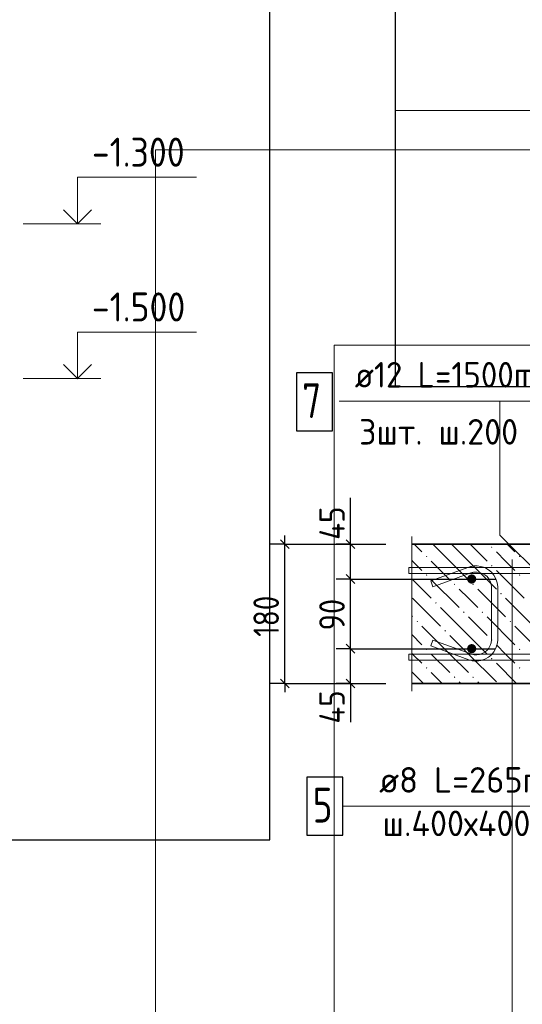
# Model space of a CAD drawing. Header units: millimetres. Extents: x 0 to 21005, y 0 to 14855.
# Tile 7 of 50: x 5363 to 7526, y 2146 to 6386. Entities that reach past the tile are written whole.
import ezdxf

# ---------------------------------------------------------------- set-up
doc = ezdxf.new("R2010")
doc.units = ezdxf.units.MM
doc.linetypes.add('______2', pattern=[135, 100, -35])
for name, color, linetype, lineweight in [('Standard', 7, 'Continuous', 25), ('Выпуски арматуры Г-обр.', 7, 'Continuous', 25), ('Позиционная метка линия выноска', 7, 'Continuous', 13), ('Стена фоновая арматура У1', 7, 'Continuous', 25), ('Стена фоновая арматура Х1', 7, 'Continuous', 25), ('Стена фоновая затяжка С-обр.', 7, 'Continuous', 25)]:
    doc.layers.add(name, color=color, linetype=linetype, lineweight=lineweight)
doc.layers.add('ЖБ Стена верхний уровень', color=7, linetype='Continuous', lineweight=25, true_color=0x006e00)
doc.layers.add('Размерная выноска', color=7, linetype='Continuous')
doc.styles.add('ISOCPEUR', font='txt')

msp = doc.modelspace()

# ---------------------------------------------------------------- hatches: boundary and pattern name
at = {"layer": 'ЖБ Стена верхний уровень', "linetype": 'Continuous', "lineweight": 18, "transparency": 33554687}
for points in [[(7390.9, 4114.4), (7394.1, 4117.7), (7397.4, 4114.4), (7394.1, 4111.2)], [(7110.9, 4074.4), (7114.1, 4077.7), (7117.4, 4074.4), (7114.1, 4071.2)], [(7510.9, 4074.4), (7514.1, 4077.7), (7517.4, 4074.4), (7514.1, 4071.2)], [(7390.9, 4034.4), (7394.1, 4037.7), (7397.4, 4034.4), (7394.1, 4031.2)], [(7110.9, 3994.4), (7114.1, 3997.7), (7117.4, 3994.4), (7114.1, 3991.2)], [(7510.9, 3994.4), (7514.1, 3997.7), (7517.4, 3994.4), (7514.1, 3991.2)], [(7230.9, 3954.4), (7234.1, 3957.7), (7237.4, 3954.4), (7234.1, 3951.2)], [(7310.9, 3954.4), (7314.1, 3957.7), (7317.4, 3954.4), (7314.1, 3951.2)], [(7430.9, 3914.4), (7434.1, 3917.7), (7437.4, 3914.4), (7434.1, 3911.2)], [(7150.9, 3874.4), (7154.1, 3877.7), (7157.4, 3874.4), (7154.1, 3871.2)], [(7270.9, 3834.4), (7274.1, 3837.7), (7277.4, 3834.4), (7274.1, 3831.2)], [(7350.9, 3834.4), (7354.1, 3837.7), (7357.4, 3834.4), (7354.1, 3831.2)], [(7070.9, 3794.4), (7074.1, 3797.7), (7077.4, 3794.4), (7074.1, 3791.2)], [(7470.9, 3794.4), (7474.1, 3797.7), (7477.4, 3794.4), (7474.1, 3791.2)], [(7190.9, 3754.4), (7194.1, 3757.7), (7197.4, 3754.4), (7194.1, 3751.2)], [(7390.9, 3714.4), (7394.1, 3717.7), (7397.4, 3714.4), (7394.1, 3711.2)], [(7110.9, 3674.4), (7114.1, 3677.7), (7117.4, 3674.4), (7114.1, 3671.2)], [(7510.9, 3674.4), (7514.1, 3677.7), (7517.4, 3674.4), (7514.1, 3671.2)], [(7390.9, 3634.4), (7394.1, 3637.7), (7397.4, 3634.4), (7394.1, 3631.2)], [(7110.9, 3594.4), (7114.1, 3597.7), (7117.4, 3594.4), (7114.1, 3591.2)], [(7510.9, 3594.4), (7514.1, 3597.7), (7517.4, 3594.4), (7514.1, 3591.2)], [(7230.9, 3554.4), (7234.1, 3557.7), (7237.4, 3554.4), (7234.1, 3551.2)], [(7310.9, 3554.4), (7314.1, 3557.7), (7317.4, 3554.4), (7314.1, 3551.2)]]:
    msp.add_hatch(color=7, dxfattribs=at).paths.add_polyline_path(points, flags=16)
at = {"layer": 'Стена фоновая арматура Х1', "linetype": 'Continuous', "lineweight": 18, "transparency": 33554687}
for points in [[(7327.9, 3977.4), (7326.4, 3985.1), (7322.1, 3991.6), (7315.6, 3995.9), (7307.9, 3997.4), (7300.3, 3995.9), (7293.8, 3991.6), (7289.4, 3985.1), (7287.9, 3977.4), (7289.4, 3969.8), (7293.8, 3963.3), (7300.3, 3958.9), (7307.9, 3957.4), (7315.6, 3958.9), (7322.1, 3963.3), (7326.4, 3969.8)], [(7327.9, 3677.4), (7326.4, 3685.1), (7322.1, 3691.6), (7315.6, 3695.9), (7307.9, 3697.4), (7300.3, 3695.9), (7293.8, 3691.6), (7289.4, 3685.1), (7287.9, 3677.4), (7289.4, 3669.8), (7293.8, 3663.3), (7300.3, 3658.9), (7307.9, 3657.4), (7315.6, 3658.9), (7322.1, 3663.3), (7326.4, 3669.8)]]:
    msp.add_hatch(color=7, dxfattribs=at).paths.add_polyline_path(points)

# ---------------------------------------------------------------- linework, layer by layer
at = {"layer": 'Standard', "color": 7, "linetype": 'Continuous', "lineweight": 13, "transparency": 33554687}
for p, q in [((5712.3, 5507.3), (5378.9, 5507.3)), ((5712.3, 4840.6), (5378.9, 4840.6))]:
    msp.add_line(p, q, dxfattribs=at)
at = {"layer": 'Standard', "color": 7, "linetype": 'Continuous', "lineweight": -3, "transparency": 33554687}
for p, q in [((6503.9, 4127.4), (6503.9, 4164.9)), ((6787.2, 4127.4), (6787.2, 4164.9)), ((6787.2, 3977.4), (6787.2, 4127.4)), ((6787.2, 3677.4), (6787.2, 3977.4)), ((6787.2, 3527.4), (6787.2, 3677.4)), ((6503.9, 3527.4), (6503.9, 3489.9)), ((6787.2, 3527.4), (6787.2, 3489.9))]:
    msp.add_line(p, q, dxfattribs=at)
at = {"layer": 'Standard', "color": 251, "linetype": 'Continuous', "lineweight": -3, "true_color": 0x656565, "transparency": 33554687}
for p, q in [((6503.9, 4127.4), (6441.4, 4127.4)), ((6503.9, 4127.4), (6566.4, 4127.4)), ((6503.9, 4127.4), (6938.8, 4127.4)), ((6787.2, 4127.4), (6724.7, 4127.4)), ((6787.2, 4127.4), (6849.7, 4127.4)), ((6787.2, 4127.4), (6787.2, 4127.4)), ((6787.2, 3977.4), (6724.7, 3977.4)), ((6787.2, 3977.4), (6849.7, 3977.4)), ((6787.2, 3977.4), (7410, 3977.4)), ((6787.2, 3677.4), (6724.7, 3677.4)), ((6787.2, 3677.4), (6849.7, 3677.4)), ((6503.9, 3527.4), (6441.4, 3527.4)), ((6503.9, 3527.4), (6566.4, 3527.4)), ((6503.9, 3527.4), (6938.8, 3527.4)), ((6787.2, 3527.4), (6724.7, 3527.4)), ((6787.2, 3527.4), (6849.7, 3527.4)), ((6787.2, 3527.4), (6787.2, 3527.4))]:
    msp.add_line(p, q, dxfattribs=at)
at = {"layer": 'Standard', "color": 7, "linetype": 'Continuous', "lineweight": 25, "transparency": 33554687}
for p, q in [((6522.6, 4108.7), (6485.1, 4146.2)), ((6806, 4108.7), (6768.5, 4146.2)), ((6806, 3958.7), (6768.5, 3996.2)), ((6806, 3658.7), (6768.5, 3696.2)), ((6522.6, 3508.7), (6485.1, 3546.2)), ((6806, 3508.7), (6768.5, 3546.2))]:
    msp.add_line(p, q, dxfattribs=at)
at = {"layer": 'Standard', "color": 220, "linetype": 'Continuous', "lineweight": -3, "transparency": 33554687}
msp.add_lwpolyline([(10894.4, 9706.8), (6978.8, 9706.8), (6978.8, 4806.8), (10894.4, 4806.8), (10894.4, 9706.8)], dxfattribs=at)
at = {"layer": 'Standard', "color": 254, "linetype": 'Continuous', "lineweight": 13, "true_color": 0xc4c4ff, "transparency": 33554687}
for points in [[(6978.8, 5994.7), (9686.1, 5994.7), (9686.1, 9179.3), (6978.8, 9179.3)], [(6717, 1236.4), (10832.4, 1236.4), (10832.4, 4984.3), (6717, 4984.3), (6717, 1236.4)]]:
    msp.add_lwpolyline(points, dxfattribs=at)
at = {"layer": 'Standard', "color": 7, "linetype": 'Continuous', "lineweight": -3, "transparency": 33554687}
for points in [[(6438.9, 7178.6), (1738.2, 7178.6), (1738.2, 2854.8), (6438.9, 2854.8), (6438.9, 7178.6)], [(6503.9, 3527.4), (6503.9, 3682.1), (6503.9, 3682.1), (6503.9, 4127.4)]]:
    msp.add_lwpolyline(points, dxfattribs=at)
at = {"layer": 'Standard', "color": 7, "linetype": 'Continuous', "lineweight": 13, "transparency": 33554687}
for points in [[(11322.2, 5825.3), (5948.2, 5825.3), (5948.2, 725.5), (11322.2, 725.5), (11322.2, 5825.3)], [(5612.3, 5507.3), (5612.3, 5707.3), (6123.9, 5707.3)], [(5612.3, 4840.6), (5612.3, 5040.6), (6123.9, 5040.6)]]:
    msp.add_lwpolyline(points, dxfattribs=at)
at = {"layer": 'Standard', "color": 7, "linetype": 'Continuous', "lineweight": 35, "transparency": 33554687}
for points in [[(5551.8, 5567.8), (5612.3, 5507.3), (5672.8, 5567.8)], [(5551.8, 4901.1), (5612.3, 4840.6), (5672.8, 4901.1)]]:
    msp.add_lwpolyline(points, dxfattribs=at)
at = {"layer": 'Standard', "color": 251, "linetype": 'Continuous', "lineweight": -3, "true_color": 0x656565, "transparency": 33554687}
msp.add_lwpolyline([(6787.2, 3677.4), (7398.5, 3677.4), (7398.5, 3677.4), (7410, 3677.4)], dxfattribs=at)
at = {"layer": 'Выпуски арматуры Г-обр.', "color": 7, "linetype": 'Continuous', "lineweight": 25, "transparency": 33554687}
msp.add_lwpolyline([(6553.7, 4615.8), (6708.7, 4615.8), (6708.7, 4865.8), (6553.7, 4865.8), (6553.7, 4615.8)], dxfattribs=at)
at = {"layer": 'ЖБ Стена верхний уровень', "color": 7, "linetype": 'Continuous', "lineweight": 35, "transparency": 33554687}
for p, q in [((8967.9, 4127.4), (7050.3, 4127.4)), ((7050.3, 3527.4), (8967.9, 3527.4))]:
    msp.add_line(p, q, dxfattribs=at)
at = {"layer": 'ЖБ Стена верхний уровень', "color": 9, "linetype": 'Continuous', "lineweight": 18, "true_color": 0xc7c7c7, "transparency": 33554687}
for p, q in [((7061.2, 4127.4), (7094.1, 4094.4)), ((7214.1, 4054.4), (7141.2, 4127.4)), ((7221.2, 4127.4), (7294.1, 4054.4)), ((7301.2, 4127.4), (7374.1, 4054.4)), ((7461.2, 4127.4), (7494.1, 4094.4)), ((7454.1, 4054.4), (7414.1, 4094.4)), ((7054.1, 4054.4), (7050.3, 4058.2)), ((7094.1, 4014.4), (7054.1, 4054.4)), ((7134.1, 4054.4), (7214.1, 3974.4)), ((7214.1, 4054.4), (7294.1, 3974.4)), ((7294.1, 4054.4), (7414.1, 3934.4)), ((7494.1, 4014.4), (7454.1, 4054.4)), ((7414.1, 4014.4), (7534.1, 3894.4)), ((7050.3, 3978.2), (7134.1, 3894.4)), ((7134.1, 3974.4), (7254.1, 3854.4)), ((7294.1, 3894.4), (7254.1, 3934.4)), ((7334.1, 3934.4), (7454.1, 3814.4)), ((7054.1, 3894.4), (7174.1, 3774.4)), ((7334.1, 3854.4), (7294.1, 3894.4)), ((7454.1, 3894.4), (7574.1, 3774.4)), ((7050.3, 3818.2), (7054.1, 3814.4)), ((7294.1, 3734.4), (7174.1, 3854.4)), ((7214.1, 3654.4), (7094.1, 3774.4)), ((7294.1, 3814.4), (7374.1, 3734.4)), ((7374.1, 3814.4), (7494.1, 3694.4)), ((7614.1, 3654.4), (7494.1, 3774.4)), ((7050.3, 3738.2), (7094.1, 3694.4)), ((7214.1, 3734.4), (7294.1, 3654.4)), ((7294.1, 3734.4), (7374.1, 3654.4)), ((7454.1, 3654.4), (7414.1, 3694.4)), ((7054.1, 3654.4), (7050.3, 3658.2)), ((7094.1, 3614.4), (7054.1, 3654.4)), ((7134.1, 3654.4), (7214.1, 3574.4)), ((7214.1, 3654.4), (7294.1, 3574.4)), ((7294.1, 3654.4), (7414.1, 3534.4)), ((7494.1, 3614.4), (7454.1, 3654.4)), ((7414.1, 3614.4), (7501.2, 3527.4)), ((7050.3, 3578.2), (7101.2, 3527.4)), ((7134.1, 3574.4), (7181.2, 3527.4)), ((7261.2, 3527.4), (7254.1, 3534.4)), ((7334.1, 3534.4), (7341.2, 3527.4))]:
    msp.add_line(p, q, dxfattribs=at)
at = {"layer": 'Позиционная метка линия выноска', "color": 7, "linetype": 'Continuous', "lineweight": 13, "transparency": 33554687}
for p, q in [((8185.3, 4743.3), (6738.3, 4743.3)), ((7429.5, 4165.8), (7429.5, 4743.3)), ((7634.5, 3960.8), (7429.5, 4165.8)), ((7482.5, 1671.7), (7482.5, 4061.7))]:
    msp.add_line(p, q, dxfattribs=at)
msp.add_lwpolyline([(6753.8, 2998.8), (8076.3, 2998.8), (8076.3, 3732.1), (8036.9, 3771.4)], dxfattribs=at)
at = {"layer": 'Размерная выноска', "color": 7, "linetype": 'Continuous', "lineweight": -3, "transparency": 33554687}
for p, q in [((6787.2, 4127.4), (6787.2, 4327.4)), ((6787.2, 3527.4), (6787.2, 3360.8))]:
    msp.add_line(p, q, dxfattribs=at)
at = {"layer": 'Размерная выноска', "color": 7, "linetype": 'Continuous', "lineweight": 13, "transparency": 33554687}
msp.add_line((7050.3, 4160.8), (7050.3, 3494.1), dxfattribs=at)
at = {"layer": 'Стена фоновая арматура У1', "color": 7, "linetype": 'Continuous', "lineweight": 13, "transparency": 33554687}
for points in [[(7037, 4027.3), (9534, 4027.4), (9534, 4000.8), (7037, 4000.6), (7037, 4027.3)], [(7037, 4027.3), (9534, 4027.4), (9534, 4000.8), (7037, 4000.6), (7037, 4027.3)], [(7037, 3653.9), (9534, 3654.1), (9534, 3627.4), (7037, 3627.3), (7037, 3653.9)], [(7037, 3653.9), (9534, 3654.1), (9534, 3627.4), (7037, 3627.3), (7037, 3653.9)]]:
    msp.add_lwpolyline(points, dxfattribs=at)
at = {"layer": 'Стена фоновая затяжка С-обр.', "color": 98, "linetype": 'Continuous', "lineweight": 13, "true_color": 0x005000, "transparency": 33554687}
msp.add_lwpolyline([(7141.2, 3714.2), (7304.7, 3654.7), (7307.3, 3653.8), (7310, 3653.1), (7312.7, 3652.4), (7315.3, 3651.9), (7318.1, 3651.5), (7320.8, 3651.2), (7323.5, 3651), (7326.4, 3650.9), (7329.5, 3650.9), (7341.5, 3652.5), (7353.7, 3656.6), (7364.9, 3662.8), (7374, 3670.4), (7381.6, 3679.5), (7387.9, 3690.7), (7391.9, 3702.9), (7393.6, 3715), (7393.6, 3943.4), (7391.9, 3955.5), (7387.9, 3967.7), (7381.6, 3978.9), (7374, 3988), (7364.9, 3995.6), (7353.7, 4001.8), (7341.5, 4005.9), (7329.5, 4007.5), (7326.4, 4007.5), (7323.5, 4007.4), (7320.8, 4007.3), (7318.1, 4006.9), (7315.3, 4006.5), (7312.7, 4006), (7310, 4005.3), (7307.3, 4004.6), (7304.7, 4003.7), (7141.2, 3944.2), (7132.1, 3969.3), (7295.9, 4028.9), (7299.5, 4030.1), (7303.2, 4031.1), (7307, 4032), (7310.7, 4032.8), (7314.5, 4033.4), (7318.3, 4033.8), (7322.2, 4034.1), (7325.9, 4034.2), (7331.3, 4034.2), (7347.6, 4031.9), (7364.5, 4026.4), (7380.1, 4017.6), (7393, 4006.9), (7403.7, 3994.1), (7412.4, 3978.5), (7418, 3961.5), (7420.3, 3945.3), (7420.3, 3713.1), (7418, 3696.9), (7412.4, 3679.9), (7403.7, 3664.3), (7393, 3651.5), (7380.1, 3640.8), (7364.5, 3632), (7347.6, 3626.5), (7331.3, 3624.2), (7325.9, 3624.2), (7322.2, 3624.3), (7318.3, 3624.6), (7314.5, 3625), (7310.7, 3625.6), (7307, 3626.4), (7303.2, 3627.3), (7299.5, 3628.3), (7295.9, 3629.5), (7132.1, 3689.1), (7141.2, 3714.2)], dxfattribs=at)
at = {"layer": 'Стена фоновая затяжка С-обр.', "color": 7, "linetype": 'Continuous', "lineweight": 25, "transparency": 33554687}
msp.add_lwpolyline([(6598.8, 2873.7), (6753.8, 2873.7), (6753.8, 3123.7), (6598.8, 3123.7), (6598.8, 2873.7)], dxfattribs=at)

# ---------------------------------------------------------------- texts
at = {"layer": 'Standard', "color": 7, "linetype": 'Continuous', "lineweight": 25, "transparency": 33554687, "attachment_point": 7, "style": 'ISOCPEUR'}
for s, insert, char_height, width in [('\\W0.90;-1.300', (5673.9, 5753.1), 125, 505.883), ('\\W0.90;-1.500', (5673.9, 5086.5), 125, 505.883), ('\\W0.97;ш.400х400', (6924.7, 2870.2), 110, 745.821)]:
    msp.add_mtext(s, dxfattribs=dict(at, insert=insert, char_height=char_height, width=width))
at = {"layer": 'Standard', "color": 7, "linetype": 'Continuous', "lineweight": 25, "transparency": 33554687, "char_height": 110, "attachment_point": 7, "rotation": 90, "style": 'ISOCPEUR'}
for s, insert, width in [('\\W0.88;45', (6762.2, 4146.2), 213.398), ('\\W0.83;180', (6478.9, 3728.4), 254.286), ('\\W0.87;90', (6762.2, 3755.9), 201.962), ('\\W0.88;45', (6762.2, 3354.7), 213.402)]:
    msp.add_mtext(s, dxfattribs=dict(at, insert=insert, width=width))
at = {"layer": 'Выпуски арматуры Г-обр.', "color": 7, "linetype": 'Continuous', "lineweight": 13, "transparency": 33554687, "attachment_point": 7, "style": 'ISOCPEUR'}
for s, insert, char_height, width in [('\\W0.94;ø12 L=1500mm ', (6804.9, 4802), 110, 1052.191), ('\\W0.78;7', (6578.7, 4670.8), 150, 163.203)]:
    msp.add_mtext(s, dxfattribs=dict(at, insert=insert, char_height=char_height, width=width))
at = {"layer": 'Выпуски арматуры Г-обр.', "color": 7, "linetype": '______2', "lineweight": 13, "transparency": 33554687, "insert": (6823.4, 4556.3), "char_height": 110, "width": 856.162, "attachment_point": 7, "style": 'ISOCPEUR'}
msp.add_mtext('\\W0.97;3шт. ш.200 ', dxfattribs=at)
at = {"layer": 'Стена фоновая затяжка С-обр.', "color": 7, "linetype": 'Continuous', "lineweight": 13, "transparency": 33554687, "attachment_point": 7, "style": 'ISOCPEUR'}
for s, insert, char_height, width in [('\\W0.98;ø8 L=265mm ', (6909.8, 3057.4), 110, 944.261), ('\\W0.78;5', (6623.8, 2928.8), 150, 163.203)]:
    msp.add_mtext(s, dxfattribs=dict(at, insert=insert, char_height=char_height, width=width))

doc.saveas('drawing.dxf')
